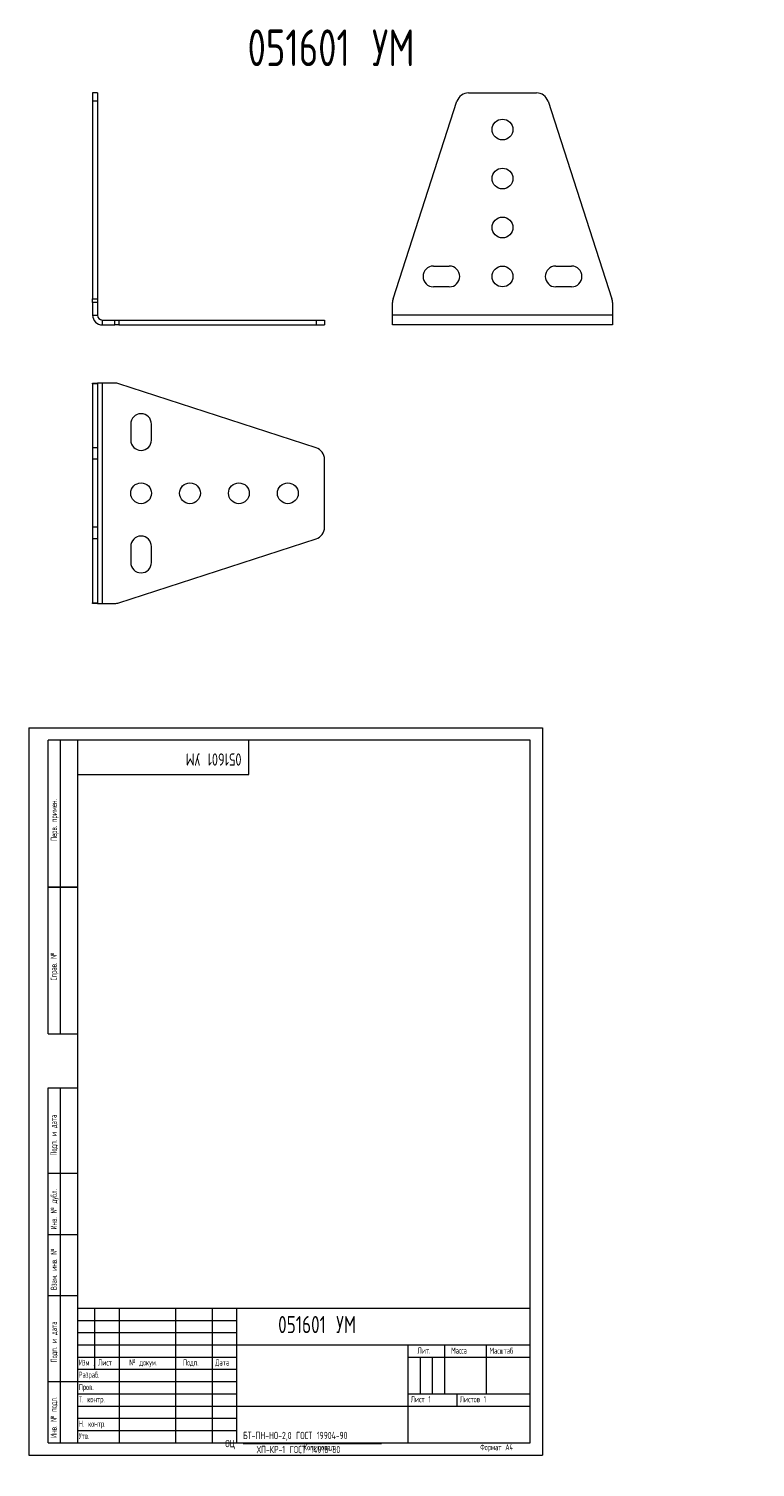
# Model space of a CAD drawing. Header units: millimetres. Extents: x 0 to 297, y -5 to 583.
import ezdxf

# ---------------------------------------------------------------- set-up
doc = ezdxf.new("R2010")
doc.units = ezdxf.units.MM
doc.layers.add('ОСЕВЫЕ', color=7, linetype='Continuous')
doc.styles.add('SLDTEXTSTYLE0', font='TXT', dxfattribs={"width": 0.7, "bigfont": 'bigfont'})
doc.styles.add('SLDTEXTSTYLE1', font='TXT', dxfattribs={"width": 0.605, "bigfont": 'bigfont'})
doc.styles.add('SLDTEXTSTYLE2', font='TXT', dxfattribs={"width": 0.582204, "bigfont": 'bigfont'})
doc.styles.add('SLDTEXTSTYLE3', font='TXT', dxfattribs={"width": 0.582204})

# ---------------------------------------------------------------- blocks, each defined once
blk = doc.blocks.new('SW_NOTE_0')
at = {"color": 0, "linetype": 'Continuous', "lineweight": 0}
blk.add_line((7.29, 2.43), (63.86, 2.43), dxfattribs=at)
at = {"color": 0, "linetype": 'Continuous', "lineweight": 0, "char_height": 3, "attachment_point": 1, "style": 'SLDTEXTSTYLE1'}
for s, insert in [('\\M+18441\\M+18453-\\M+18450\\M+1844E-\\M+1844E\\M+1844F-2,0 \\M+18443\\M+1844F\\M+18452\\M+18453 19904-90', (7.29, 7.17)), ('\\M+1844F\\M+18457', (0, 3.87)), ('\\M+18456\\M+18450-\\M+1844B\\M+18451-1 \\M+18443\\M+1844F\\M+18452\\M+18453 14918-80', (12.86, 1.43))]:
    blk.add_mtext(s, dxfattribs=dict(at, insert=insert))
blk = doc.blocks.new('SW_NOTE_1')
at = {"color": 0, "linetype": 'Continuous', "lineweight": 0, "attachment_point": 1}
for s, insert, char_height, style in [('\\M+18449\\M+18478\\M+1847D', (0, 3.22), 2.5, 'SLDTEXTSTYLE2'), ('.', (5.69, 2.32), 1.59, 'SLDTEXTSTYLE3')]:
    blk.add_mtext(s, dxfattribs=dict(at, insert=insert, char_height=char_height, style=style))

msp = doc.modelspace()

# ---------------------------------------------------------------- linework, layer by layer
at = {"color": 7, "linetype": 'Continuous', "lineweight": 15}
for p, q in [((28.12, 556.42), (26.12, 556.42)), ((26.12, 556.42), (26.12, 552.96)), ((28.12, 552.96), (26.12, 552.96)), ((26.12, 552.96), (26.12, 472.27)), ((28.12, 556.42), (28.12, 552.96)), ((28.12, 552.96), (28.12, 472.27)), ((148.94, 472.27), (175.07, 552.96)), ((179.83, 556.42), (207.56, 556.42)), ((212.31, 552.96), (238.45, 472.27)), ((165.44, 485.67), (171.94, 485.67)), ((215.44, 485.67), (221.94, 485.67)), ((171.94, 477.17), (165.44, 477.17)), ((221.94, 477.17), (215.44, 477.17)), ((26.12, 472.27), (28.12, 472.27)), ((26.12, 470.73), (26.12, 472.27)), ((28.12, 470.73), (26.12, 470.73)), ((26.12, 470.73), (26.12, 465.62)), ((28.12, 472.27), (28.12, 470.73)), ((28.12, 470.73), (28.12, 465.62)), ((148.69, 465.62), (148.69, 470.73)), ((238.69, 470.73), (238.69, 465.62)), ((26.12, 465.62), (28.12, 465.62)), ((238.69, 465.62), (148.69, 465.62)), ((148.69, 461.62), (148.69, 465.62)), ((238.69, 465.62), (238.69, 461.62)), ((30.12, 461.62), (30.12, 463.62)), ((30.12, 463.62), (35.23, 463.62)), ((30.12, 461.62), (35.23, 461.62)), ((35.23, 461.62), (35.23, 463.62)), ((35.23, 463.62), (36.77, 463.62)), ((36.77, 461.62), (35.23, 461.62)), ((36.77, 463.62), (36.77, 461.62)), ((36.77, 463.62), (117.46, 463.62)), ((36.77, 461.62), (117.46, 461.62)), ((117.46, 463.62), (117.46, 461.62)), ((117.46, 463.62), (120.92, 463.62)), ((117.46, 461.62), (120.92, 461.62)), ((120.92, 463.62), (120.92, 461.62)), ((238.69, 461.62), (148.69, 461.62)), ((26.12, 437.85), (28.12, 437.85)), ((26.12, 437.61), (26.12, 437.85)), ((28.12, 437.61), (26.12, 437.61)), ((26.12, 437.61), (26.12, 411.47)), ((28.12, 437.85), (28.12, 437.61)), ((30.12, 437.85), (28.12, 437.85)), ((28.12, 437.61), (28.12, 411.47)), ((30.12, 347.85), (30.12, 437.85)), ((35.23, 437.85), (30.12, 437.85)), ((117.46, 411.47), (36.77, 437.61)), ((41.67, 421.1), (41.67, 414.6)), ((50.17, 414.6), (50.17, 421.1)), ((28.12, 411.47), (26.12, 411.47)), ((26.12, 411.47), (26.12, 406.72)), ((28.12, 411.47), (28.12, 406.72)), ((28.12, 406.72), (26.12, 406.72)), ((26.12, 406.72), (26.12, 378.99)), ((28.12, 406.72), (28.12, 378.99)), ((120.92, 378.99), (120.92, 406.72)), ((28.12, 378.99), (26.12, 378.99)), ((26.12, 378.99), (26.12, 374.23)), ((28.12, 378.99), (28.12, 374.23)), ((28.12, 374.23), (26.12, 374.23)), ((26.12, 374.23), (26.12, 348.09)), ((28.12, 374.23), (28.12, 348.09)), ((36.77, 348.09), (117.46, 374.23)), ((41.67, 371.1), (41.67, 364.6)), ((50.17, 364.6), (50.17, 371.1)), ((26.12, 348.09), (28.12, 348.09)), ((26.12, 347.85), (26.12, 348.09)), ((28.12, 347.85), (26.12, 347.85)), ((28.12, 348.09), (28.12, 347.85)), ((28.12, 347.85), (30.12, 347.85)), ((30.12, 347.85), (35.23, 347.85)), ((8, 172), (8, 292)), ((20, 292), (8, 292)), ((8, 172), (8, 292)), ((13, 172), (13, 292)), ((13, 172), (13, 292)), ((20, 292), (20, 5)), ((205, 292), (20, 292)), ((20, 292), (20, 5)), ((90, 278), (90, 292)), ((205, 5), (205, 292)), ((20, 278), (90, 278)), ((8, 232), (20, 232)), ((20, 232), (8, 232)), ((8, 172), (20, 172)), ((8, 5), (8, 150)), ((8, 150), (20, 150)), ((13, 5), (13, 150)), ((20, 115), (8, 115)), ((20, 90), (8, 90)), ((20, 65), (8, 65)), ((20, 60), (205, 60)), ((20, 60), (20, 5)), ((27, 35), (27, 60)), ((37, 60), (37, 5)), ((60, 60), (60, 5)), ((75, 60), (75, 5)), ((85, 60), (85, 5)), ((85, 45), (205, 45)), ((155, 45), (155, 5)), ((170, 45), (170, 25)), ((187, 45), (187, 25)), ((20, 40), (85, 40)), ((155, 40), (205, 40)), ((8, 30), (20, 30)), ((20, 35), (85, 35)), ((155, 25), (205, 25)), ((175, 25), (175, 20)), ((85, 20), (205, 20)), ((8, 5), (20, 5)), ((20, 5), (205, 5))]:
    msp.add_line(p, q, dxfattribs=at)
at = {"color": 7, "linetype": 'Continuous', "lineweight": 0}
for p, q in [((20, 55), (85, 55)), ((20, 50), (85, 50)), ((20, 45), (85, 45)), ((160, 40), (160, 25)), ((165, 40), (165, 25)), ((20, 30), (85, 30)), ((20, 25), (85, 25)), ((20, 20), (85, 20)), ((20, 15), (85, 15)), ((20, 10), (85, 10))]:
    msp.add_line(p, q, dxfattribs=at)
at = {"color": 7, "linetype": 'Continuous', "lineweight": 15}
for centre in [(193.69, 541.42), (193.69, 521.42), (193.69, 501.42), (193.69, 481.42), (45.92, 392.85), (65.92, 392.85), (85.92, 392.85), (105.92, 392.85)]:
    msp.add_circle(centre, 4.25, dxfattribs=at)
for centre, radius, start, end in [((179.83, 551.42), 5, 90, 162.05232), ((207.56, 551.42), 5, 17.94768, 90), ((165.44, 481.42), 4.25, 90, 270), ((171.94, 481.42), 4.25, 270, 90), ((215.44, 481.42), 4.25, 90, 270), ((221.94, 481.42), 4.25, 270, 90), ((153.69, 470.73), 5, 162.05232, 180), ((233.69, 470.73), 5, 0, 17.94768), ((30.12, 465.62), 4, 180, 270), ((30.12, 465.62), 2, 180, 270), ((35.23, 432.85), 5, 72.05232, 90), ((45.92, 421.1), 4.25, 0, 180), ((45.92, 414.6), 4.25, 180, 0), ((115.92, 406.72), 5, 0, 72.05232), ((115.92, 378.99), 5, 287.94768, 0), ((45.92, 371.1), 4.25, 0, 180), ((45.92, 364.6), 4.25, 180, 0), ((35.23, 352.85), 5, 270, 287.94768)]:
    msp.add_arc(centre, radius, start, end, dxfattribs=at)
at = {"layer": 'ОСЕВЫЕ', "lineweight": 0}
for p, q in [((0, 297), (210, 297)), ((0, 297), (0, 0)), ((210, 297), (210, 0)), ((0, 0), (210, 0))]:
    msp.add_line(p, q, dxfattribs=at)

# ---------------------------------------------------------------- block references
at = {"color": 7, "linetype": 'Continuous', "lineweight": 0}
for name, p in [('SW_NOTE_1', (20.52, 35.82)), ('SW_NOTE_0', (80.36, 2.31))]:
    msp.add_blockref(name, p, dxfattribs=at)

# ---------------------------------------------------------------- texts
at = {"color": 7, "linetype": 'Continuous', "lineweight": 0, "attachment_point": 1}
for s, insert, char_height, style in [('051601 \\M+18454\\M+1844D', (89.47, 582.33), 15, 'SLDTEXTSTYLE0'), ('051601 \\M+18454\\M+1844D', (101.96, 56.78), 7, 'SLDTEXTSTYLE0'), ('\\M+1844C\\M+18479\\M+18484.', (158.95, 43.93), 2.5, 'SLDTEXTSTYLE1'), ('\\M+1844D\\M+18470\\M+18483\\M+18483\\M+18470', (172.7, 43.93), 2.5, 'SLDTEXTSTYLE1'), ('\\M+1844D\\M+18470\\M+18483\\M+1848A\\M+18484\\M+18470\\M+18471', (188.37, 43.84), 2.5, 'SLDTEXTSTYLE1'), ('\\M+1844C\\M+18479\\M+18483\\M+18484', (28.33, 39.04), 2.5, 'SLDTEXTSTYLE1'), ('\\M+18782 \\M+18474\\M+18480\\M+1847B\\M+18485\\M+1847D.', (41.11, 39.06), 2.5, 'SLDTEXTSTYLE1'), ('\\M+18450\\M+18480\\M+18474\\M+18481.', (63.06, 39.04), 2.5, 'SLDTEXTSTYLE1'), ('\\M+18444\\M+18470\\M+18484\\M+18470', (76.24, 39.05), 2.5, 'SLDTEXTSTYLE1'), ('\\M+18451\\M+18470\\M+18478\\M+18482\\M+18470\\M+18471.', (20.42, 34.03), 2.5, 'SLDTEXTSTYLE1'), ('\\M+18453. \\M+1847B\\M+18480\\M+1847E\\M+18484\\M+18482.', (20.47, 24.02), 2.5, 'SLDTEXTSTYLE1'), ('\\M+18450\\M+18482\\M+18480\\M+18472.', (20.47, 29.01), 2.5, 'SLDTEXTSTYLE1'), ('\\M+1844C\\M+18479\\M+18483\\M+18484 1', (156.18, 24.05), 2.5, 'SLDTEXTSTYLE1'), ('\\M+1844C\\M+18479\\M+18483\\M+18484\\M+18480\\M+18472 1', (176.24, 24.04), 2.5, 'SLDTEXTSTYLE1'), ('\\M+1844E. \\M+1847B\\M+18480\\M+1847E\\M+18484\\M+18482.', (20.46, 14.02), 2.5, 'SLDTEXTSTYLE1'), ('\\M+18454\\M+18484\\M+18472.', (20.45, 9.01), 2.5, 'SLDTEXTSTYLE1'), ('\\M+1844B\\M+18480\\M+18481\\M+18479\\M+18482\\M+18480\\M+18472\\M+18470\\M+1847C', (112.4, 4.44), 2.5, 'SLDTEXTSTYLE1'), ('\\M+18455\\M+18480\\M+18482\\M+1847D\\M+18470\\M+18484 \\M+184404', (184.58, 4.46), 2.5, 'SLDTEXTSTYLE1')]:
    msp.add_mtext(s, dxfattribs=dict(at, insert=insert, char_height=char_height, style=style))
for s, insert, char_height, rotation, style in [('\\M+18450\\M+18475\\M+18482\\M+18472. \\M+18481\\M+18482\\M+18479\\M+1847D\\M+18475\\M+1847E.', (9.03, 250.83), 2.5, 90, 'SLDTEXTSTYLE1'), ('051601 \\M+18454\\M+1844D', (86.99, 281.6), 5, 180, 'SLDTEXTSTYLE0'), ('\\M+18452\\M+18481\\M+18482\\M+18470\\M+18472. \\M+18782', (8.94, 193.84), 2.5, 90, 'SLDTEXTSTYLE1'), ('\\M+18450\\M+18480\\M+18474\\M+18481. \\M+18479 \\M+18474\\M+18470\\M+18484\\M+18470', (8.93, 122.3), 2.5, 90, 'SLDTEXTSTYLE1'), ('\\M+18449\\M+1847E\\M+18472. \\M+18782 \\M+18474\\M+18485\\M+18471\\M+1847C.', (9, 92.12), 2.5, 90, 'SLDTEXTSTYLE1'), ('\\M+18442\\M+18478\\M+18470\\M+1847D. \\M+18479\\M+1847E\\M+18472. \\M+18782', (9.01, 67.4), 2.5, 90, 'SLDTEXTSTYLE1'), ('\\M+18450\\M+18480\\M+18474\\M+18481. \\M+18479 \\M+18474\\M+18470\\M+18484\\M+18470', (9.03, 37.79), 2.5, 90, 'SLDTEXTSTYLE1'), ('\\M+18449\\M+1847E\\M+18472. \\M+18782 \\M+18481\\M+18480\\M+18474\\M+1847C.', (8.94, 6.96), 2.5, 90, 'SLDTEXTSTYLE1')]:
    msp.add_mtext(s, dxfattribs=dict(at, insert=insert, char_height=char_height, rotation=rotation, style=style))

doc.saveas('drawing.dxf')
